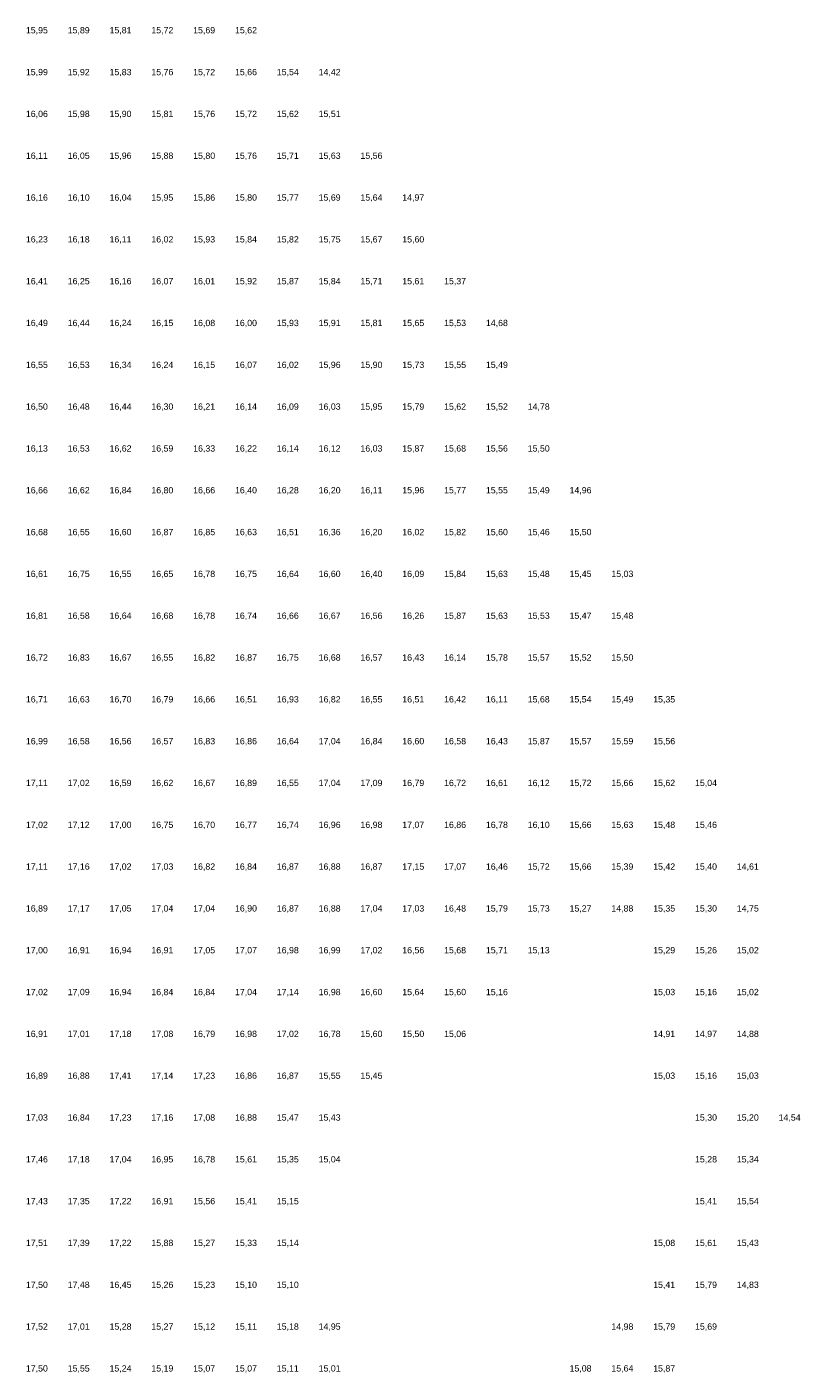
# Model space of a CAD drawing. Extents: x 198243 to 199107, y 361914 to 363516.
# Tile 14 of 17: x 198673 to 198857, y 362714 to 363036. Entities that reach past the tile are written whole.
import ezdxf
from ezdxf.enums import TextEntityAlignment as Align

# ---------------------------------------------------------------- set-up
doc = ezdxf.new("R2010")
doc.units = 0
doc.header["$MEASUREMENT"] = 0
doc.layers.add('rijk_10Anno', color=254, linetype='Continuous')
doc.styles.add('Arial', font='arial.ttf')

msp = doc.modelspace()

# ---------------------------------------------------------------- texts
at = {"layer": 'rijk_10Anno', "color": 254, "style": 'Arial'}
for s, p in [('15,95', (198675, 363033.82)), ('15,89', (198685, 363033.82)), ('15,81', (198695, 363033.82)), ('15,72', (198705, 363033.82)), ('15,69', (198715, 363033.82)), ('15,62', (198725, 363033.82)), ('15,99', (198675, 363023.82)), ('15,92', (198685, 363023.82)), ('15,83', (198695, 363023.82)), ('15,76', (198705, 363023.82)), ('15,72', (198715, 363023.82)), ('15,66', (198725, 363023.82)), ('15,54', (198735, 363023.82)), ('14,42', (198745, 363023.82)), ('16,06', (198675, 363013.82)), ('15,98', (198685, 363013.82)), ('15,90', (198695, 363013.82)), ('15,81', (198705, 363013.82)), ('15,76', (198715, 363013.82)), ('15,72', (198725, 363013.82)), ('15,62', (198735, 363013.82)), ('15,51', (198745, 363013.82)), ('16,11', (198675, 363003.82)), ('16,05', (198685, 363003.82)), ('15,96', (198695, 363003.82)), ('15,88', (198705, 363003.82)), ('15,80', (198715, 363003.82)), ('15,76', (198725, 363003.82)), ('15,71', (198735, 363003.82)), ('15,63', (198745, 363003.82)), ('15,56', (198755, 363003.82)), ('16,16', (198675, 362993.82)), ('16,10', (198685, 362993.82)), ('16,04', (198695, 362993.82)), ('15,95', (198705, 362993.82)), ('15,86', (198715, 362993.82)), ('15,80', (198725, 362993.82)), ('15,77', (198735, 362993.82)), ('15,69', (198745, 362993.82)), ('15,64', (198755, 362993.82)), ('14,97', (198765, 362993.82)), ('16,23', (198675, 362983.82)), ('16,18', (198685, 362983.82)), ('16,11', (198695, 362983.82)), ('16,02', (198705, 362983.82)), ('15,93', (198715, 362983.82)), ('15,84', (198725, 362983.82)), ('15,82', (198735, 362983.82)), ('15,75', (198745, 362983.82)), ('15,67', (198755, 362983.82)), ('15,60', (198765, 362983.82)), ('16,41', (198675, 362973.82)), ('16,25', (198685, 362973.82)), ('16,16', (198695, 362973.82)), ('16,07', (198705, 362973.82)), ('16,01', (198715, 362973.82)), ('15,92', (198725, 362973.82)), ('15,87', (198735, 362973.82)), ('15,84', (198745, 362973.82)), ('15,71', (198755, 362973.82)), ('15,61', (198765, 362973.82)), ('15,37', (198775, 362973.82)), ('16,49', (198675, 362963.82)), ('16,44', (198685, 362963.82)), ('16,24', (198695, 362963.82)), ('16,15', (198705, 362963.82)), ('16,08', (198715, 362963.82)), ('16,00', (198725, 362963.82)), ('15,93', (198735, 362963.82)), ('15,91', (198745, 362963.82)), ('15,81', (198755, 362963.82)), ('15,65', (198765, 362963.82)), ('15,53', (198775, 362963.82)), ('14,68', (198785, 362963.82)), ('16,55', (198675, 362953.82)), ('16,53', (198685, 362953.82)), ('16,34', (198695, 362953.82)), ('16,24', (198705, 362953.82)), ('16,15', (198715, 362953.82)), ('16,07', (198725, 362953.82)), ('16,02', (198735, 362953.82)), ('15,96', (198745, 362953.82)), ('15,90', (198755, 362953.82)), ('15,73', (198765, 362953.82)), ('15,55', (198775, 362953.82)), ('15,49', (198785, 362953.82)), ('16,50', (198675, 362943.82)), ('16,48', (198685, 362943.82)), ('16,44', (198695, 362943.82)), ('16,30', (198705, 362943.82)), ('16,21', (198715, 362943.82)), ('16,14', (198725, 362943.82)), ('16,09', (198735, 362943.82)), ('16,03', (198745, 362943.82)), ('15,95', (198755, 362943.82)), ('15,79', (198765, 362943.82)), ('15,62', (198775, 362943.82)), ('15,52', (198785, 362943.82)), ('14,78', (198795, 362943.82)), ('16,13', (198675, 362933.82)), ('16,53', (198685, 362933.82)), ('16,62', (198695, 362933.82)), ('16,59', (198705, 362933.82)), ('16,33', (198715, 362933.82)), ('16,22', (198725, 362933.82)), ('16,14', (198735, 362933.82)), ('16,12', (198745, 362933.82)), ('16,03', (198755, 362933.82)), ('15,87', (198765, 362933.82)), ('15,68', (198775, 362933.82)), ('15,56', (198785, 362933.82)), ('15,50', (198795, 362933.82)), ('16,66', (198675, 362923.82)), ('16,62', (198685, 362923.82)), ('16,84', (198695, 362923.82)), ('16,80', (198705, 362923.82)), ('16,66', (198715, 362923.82)), ('16,40', (198725, 362923.82)), ('16,28', (198735, 362923.82)), ('16,20', (198745, 362923.82)), ('16,11', (198755, 362923.82)), ('15,96', (198765, 362923.82)), ('15,77', (198775, 362923.82)), ('15,55', (198785, 362923.82)), ('15,49', (198795, 362923.82)), ('14,96', (198805, 362923.82)), ('16,68', (198675, 362913.82)), ('16,55', (198685, 362913.82)), ('16,60', (198695, 362913.82)), ('16,87', (198705, 362913.82)), ('16,85', (198715, 362913.82)), ('16,63', (198725, 362913.82)), ('16,51', (198735, 362913.82)), ('16,36', (198745, 362913.82)), ('16,20', (198755, 362913.82)), ('16,02', (198765, 362913.82)), ('15,82', (198775, 362913.82)), ('15,60', (198785, 362913.82)), ('15,46', (198795, 362913.82)), ('15,50', (198805, 362913.82)), ('16,61', (198675, 362903.82)), ('16,75', (198685, 362903.82)), ('16,55', (198695, 362903.82)), ('16,65', (198705, 362903.82)), ('16,78', (198715, 362903.82)), ('16,75', (198725, 362903.82)), ('16,64', (198735, 362903.82)), ('16,60', (198745, 362903.82)), ('16,40', (198755, 362903.82)), ('16,09', (198765, 362903.82)), ('15,84', (198775, 362903.82)), ('15,63', (198785, 362903.82)), ('15,48', (198795, 362903.82)), ('15,45', (198805, 362903.82)), ('15,03', (198815, 362903.82)), ('16,81', (198675, 362893.82)), ('16,58', (198685, 362893.82)), ('16,64', (198695, 362893.82)), ('16,68', (198705, 362893.82)), ('16,78', (198715, 362893.82)), ('16,74', (198725, 362893.82)), ('16,66', (198735, 362893.82)), ('16,67', (198745, 362893.82)), ('16,56', (198755, 362893.82)), ('16,26', (198765, 362893.82)), ('15,87', (198775, 362893.82)), ('15,63', (198785, 362893.82)), ('15,53', (198795, 362893.82)), ('15,47', (198805, 362893.82)), ('15,48', (198815, 362893.82)), ('16,72', (198675, 362883.82)), ('16,83', (198685, 362883.82)), ('16,67', (198695, 362883.82)), ('16,55', (198705, 362883.82)), ('16,82', (198715, 362883.82)), ('16,87', (198725, 362883.82)), ('16,75', (198735, 362883.82)), ('16,68', (198745, 362883.82)), ('16,57', (198755, 362883.82)), ('16,43', (198765, 362883.82)), ('16,14', (198775, 362883.82)), ('15,78', (198785, 362883.82)), ('15,57', (198795, 362883.82)), ('15,52', (198805, 362883.82)), ('15,50', (198815, 362883.82)), ('16,71', (198675, 362873.82)), ('16,63', (198685, 362873.82)), ('16,70', (198695, 362873.82)), ('16,79', (198705, 362873.82)), ('16,66', (198715, 362873.82)), ('16,51', (198725, 362873.82)), ('16,93', (198735, 362873.82)), ('16,82', (198745, 362873.82)), ('16,55', (198755, 362873.82)), ('16,51', (198765, 362873.82)), ('16,42', (198775, 362873.82)), ('16,11', (198785, 362873.82)), ('15,68', (198795, 362873.82)), ('15,54', (198805, 362873.82)), ('15,49', (198815, 362873.82)), ('15,35', (198825, 362873.82)), ('16,99', (198675, 362863.82)), ('16,58', (198685, 362863.82)), ('16,56', (198695, 362863.82)), ('16,57', (198705, 362863.82)), ('16,83', (198715, 362863.82)), ('16,86', (198725, 362863.82)), ('16,64', (198735, 362863.82)), ('17,04', (198745, 362863.82)), ('16,84', (198755, 362863.82)), ('16,60', (198765, 362863.82)), ('16,58', (198775, 362863.82)), ('16,43', (198785, 362863.82)), ('15,87', (198795, 362863.82)), ('15,57', (198805, 362863.82)), ('15,59', (198815, 362863.82)), ('15,56', (198825, 362863.82)), ('17,11', (198675, 362853.82)), ('17,02', (198685, 362853.82)), ('16,59', (198695, 362853.82)), ('16,62', (198705, 362853.82)), ('16,67', (198715, 362853.82)), ('16,89', (198725, 362853.82)), ('16,55', (198735, 362853.82)), ('17,04', (198745, 362853.82)), ('17,09', (198755, 362853.82)), ('16,79', (198765, 362853.82)), ('16,72', (198775, 362853.82)), ('16,61', (198785, 362853.82)), ('16,12', (198795, 362853.82)), ('15,72', (198805, 362853.82)), ('15,66', (198815, 362853.82)), ('15,62', (198825, 362853.82)), ('15,04', (198835, 362853.82)), ('17,02', (198675, 362843.82)), ('17,12', (198685, 362843.82)), ('17,00', (198695, 362843.82)), ('16,75', (198705, 362843.82)), ('16,70', (198715, 362843.82)), ('16,77', (198725, 362843.82)), ('16,74', (198735, 362843.82)), ('16,96', (198745, 362843.82)), ('16,98', (198755, 362843.82)), ('17,07', (198765, 362843.82)), ('16,86', (198775, 362843.82)), ('16,78', (198785, 362843.82)), ('16,10', (198795, 362843.82)), ('15,66', (198805, 362843.82)), ('15,63', (198815, 362843.82)), ('15,48', (198825, 362843.82)), ('15,46', (198835, 362843.82)), ('17,11', (198675, 362833.82)), ('17,16', (198685, 362833.82)), ('17,02', (198695, 362833.82)), ('17,03', (198705, 362833.82)), ('16,82', (198715, 362833.82)), ('16,84', (198725, 362833.82)), ('16,87', (198735, 362833.82)), ('16,88', (198745, 362833.82)), ('16,87', (198755, 362833.82)), ('17,15', (198765, 362833.82)), ('17,07', (198775, 362833.82)), ('16,46', (198785, 362833.82)), ('15,72', (198795, 362833.82)), ('15,66', (198805, 362833.82)), ('15,39', (198815, 362833.82)), ('15,42', (198825, 362833.82)), ('15,40', (198835, 362833.82)), ('14,61', (198845, 362833.82)), ('16,89', (198675, 362823.82)), ('17,17', (198685, 362823.82)), ('17,05', (198695, 362823.82)), ('17,04', (198705, 362823.82)), ('17,04', (198715, 362823.82)), ('16,90', (198725, 362823.82)), ('16,87', (198735, 362823.82)), ('16,88', (198745, 362823.82)), ('17,04', (198755, 362823.82)), ('17,03', (198765, 362823.82)), ('16,48', (198775, 362823.82)), ('15,79', (198785, 362823.82)), ('15,73', (198795, 362823.82)), ('15,27', (198805, 362823.82)), ('14,88', (198815, 362823.82)), ('15,35', (198825, 362823.82)), ('15,30', (198835, 362823.82)), ('14,75', (198845, 362823.82)), ('17,00', (198675, 362813.82)), ('16,91', (198685, 362813.82)), ('16,94', (198695, 362813.82)), ('16,91', (198705, 362813.82)), ('17,05', (198715, 362813.82)), ('17,07', (198725, 362813.82)), ('16,98', (198735, 362813.82)), ('16,99', (198745, 362813.82)), ('17,02', (198755, 362813.82)), ('16,56', (198765, 362813.82)), ('15,68', (198775, 362813.82)), ('15,71', (198785, 362813.82)), ('15,13', (198795, 362813.82)), ('15,29', (198825, 362813.82)), ('15,26', (198835, 362813.82)), ('15,02', (198845, 362813.82)), ('17,02', (198675, 362803.82)), ('17,09', (198685, 362803.82)), ('16,94', (198695, 362803.82)), ('16,84', (198705, 362803.82)), ('16,84', (198715, 362803.82)), ('17,04', (198725, 362803.82)), ('17,14', (198735, 362803.82)), ('16,98', (198745, 362803.82)), ('16,60', (198755, 362803.82)), ('15,64', (198765, 362803.82)), ('15,60', (198775, 362803.82)), ('15,16', (198785, 362803.82)), ('15,03', (198825, 362803.82)), ('15,16', (198835, 362803.82)), ('15,02', (198845, 362803.82)), ('16,91', (198675, 362793.82)), ('17,01', (198685, 362793.82)), ('17,18', (198695, 362793.82)), ('17,08', (198705, 362793.82)), ('16,79', (198715, 362793.82)), ('16,98', (198725, 362793.82)), ('17,02', (198735, 362793.82)), ('16,78', (198745, 362793.82)), ('15,60', (198755, 362793.82)), ('15,50', (198765, 362793.82)), ('15,06', (198775, 362793.82)), ('14,91', (198825, 362793.82)), ('14,97', (198835, 362793.82)), ('14,88', (198845, 362793.82)), ('16,89', (198675, 362783.82)), ('16,88', (198685, 362783.82)), ('17,41', (198695, 362783.82)), ('17,14', (198705, 362783.82)), ('17,23', (198715, 362783.82)), ('16,86', (198725, 362783.82)), ('16,87', (198735, 362783.82)), ('15,55', (198745, 362783.82)), ('15,45', (198755, 362783.82)), ('15,03', (198825, 362783.82)), ('15,16', (198835, 362783.82)), ('15,03', (198845, 362783.82)), ('17,03', (198675, 362773.82)), ('16,84', (198685, 362773.82)), ('17,23', (198695, 362773.82)), ('17,16', (198705, 362773.82)), ('17,08', (198715, 362773.82)), ('16,88', (198725, 362773.82)), ('15,47', (198735, 362773.82)), ('15,43', (198745, 362773.82)), ('15,30', (198835, 362773.82)), ('15,20', (198845, 362773.82)), ('14,54', (198855, 362773.82)), ('17,46', (198675, 362763.82)), ('17,18', (198685, 362763.82)), ('17,04', (198695, 362763.82)), ('16,95', (198705, 362763.82)), ('16,78', (198715, 362763.82)), ('15,61', (198725, 362763.82)), ('15,35', (198735, 362763.82)), ('15,04', (198745, 362763.82)), ('15,28', (198835, 362763.82)), ('15,34', (198845, 362763.82)), ('17,43', (198675, 362753.82)), ('17,35', (198685, 362753.82)), ('17,22', (198695, 362753.82)), ('16,91', (198705, 362753.82)), ('15,56', (198715, 362753.82)), ('15,41', (198725, 362753.82)), ('15,15', (198735, 362753.82)), ('15,41', (198835, 362753.82)), ('15,54', (198845, 362753.82)), ('17,51', (198675, 362743.82)), ('17,39', (198685, 362743.82)), ('17,22', (198695, 362743.82)), ('15,88', (198705, 362743.82)), ('15,27', (198715, 362743.82)), ('15,33', (198725, 362743.82)), ('15,14', (198735, 362743.82)), ('15,08', (198825, 362743.82)), ('15,61', (198835, 362743.82)), ('15,43', (198845, 362743.82)), ('17,50', (198675, 362733.82)), ('17,48', (198685, 362733.82)), ('16,45', (198695, 362733.82)), ('15,26', (198705, 362733.82)), ('15,23', (198715, 362733.82)), ('15,10', (198725, 362733.82)), ('15,10', (198735, 362733.82)), ('15,41', (198825, 362733.82)), ('15,79', (198835, 362733.82)), ('14,83', (198845, 362733.82)), ('17,52', (198675, 362723.82)), ('17,01', (198685, 362723.82)), ('15,28', (198695, 362723.82)), ('15,27', (198705, 362723.82)), ('15,12', (198715, 362723.82)), ('15,11', (198725, 362723.82)), ('15,18', (198735, 362723.82)), ('14,95', (198745, 362723.82)), ('14,98', (198815, 362723.82)), ('15,79', (198825, 362723.82)), ('15,69', (198835, 362723.82)), ('17,50', (198675, 362713.82)), ('15,55', (198685, 362713.82)), ('15,24', (198695, 362713.82)), ('15,19', (198705, 362713.82)), ('15,07', (198715, 362713.82)), ('15,07', (198725, 362713.82)), ('15,11', (198735, 362713.82)), ('15,01', (198745, 362713.82)), ('15,08', (198805, 362713.82)), ('15,64', (198815, 362713.82)), ('15,87', (198825, 362713.82))]:
    msp.add_text(s, height=1.503, dxfattribs=at).set_placement(p, align=Align.BOTTOM_CENTER)

doc.saveas('drawing.dxf')
